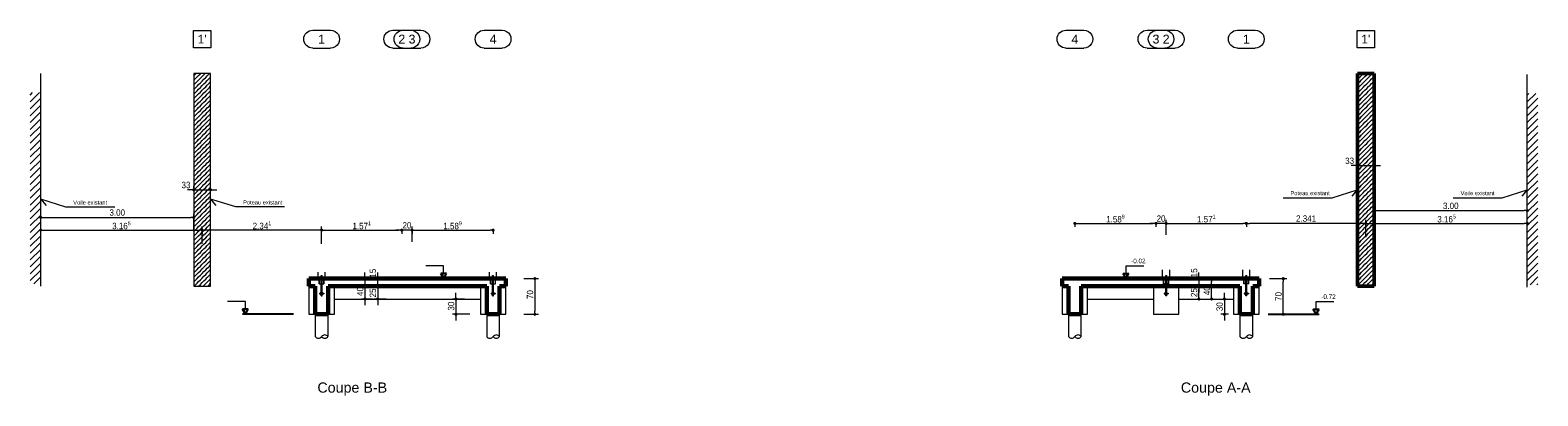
# Model space of a CAD drawing. Header units: metres. Extents: x -72 to 55, y -2 to 35.
# Tile 6 of 8: x -3 to 26, y -2 to 5. Entities that reach past the tile are written whole.
import ezdxf
from ezdxf.enums import TextEntityAlignment as Align

# ---------------------------------------------------------------- set-up
doc = ezdxf.new("R2010")
doc.units = ezdxf.units.M
for name, color, linetype in [('FOND. ESCAL. SECOURS . Coupe A-A', 7, 'Continuous'), ('FOND. ESCAL. SECOURS . Coupe A-A. Habillage', 7, 'Continuous'), ('FOND. ESCAL. SECOURS . Coupe B-B', 7, 'Continuous'), ('FOND. ESCAL. SECOURS . Coupe B-B. Habillage', 7, 'Continuous')]:
    doc.layers.add(name, color=color, linetype=linetype)
doc.styles.add('Arial', font='arial.ttf')
doc.styles.add('GrCotations', font='arial.ttf', dxfattribs={"width": 0.9})
doc.styles.add('GrTitreDessin', font='swissli.ttf', dxfattribs={"height": 0.2})
doc.styles.add('GrTrame', font='arial.ttf', dxfattribs={"height": 0.17})
pattern_1 = [(45, (23.01302, 0), (-0.04490128, 0.04490128), [])]

msp = doc.modelspace()

# ---------------------------------------------------------------- hatches: boundary and pattern name
at = {"layer": 'FOND. ESCAL. SECOURS . Coupe A-A', "linetype": 'Continuous', "lineweight": 5}
h = msp.add_hatch(dxfattribs=at)
h.set_pattern_fill('ANSI31', color=252, scale=0.02, style=0)
h.paths.add_polyline_path([(22.744, -0.17), (22.746, -0.17), (22.746, 4), (22.744, 4)])
h = msp.add_hatch(dxfattribs=at)
h.set_pattern_fill('ANSI31', color=252, scale=0.02, style=0)
h.paths.add_polyline_path([(22.746, -0.17), (22.755, -0.17), (22.755, 4), (22.746, 4)])
h = msp.add_hatch(dxfattribs=at)
h.set_pattern_fill('ANSI31', color=252, scale=0.02, style=0)
h.paths.add_polyline_path([(22.755, -0.17), (22.772, -0.17), (22.772, 4), (22.755, 4)])
h = msp.add_hatch(dxfattribs=at)
h.set_pattern_fill('ANSI31', color=252, scale=0.02, style=0)
h.paths.add_polyline_path([(22.772, -0.17), (22.795, -0.17), (22.795, 4), (22.772, 4)])
h = msp.add_hatch(dxfattribs=at)
h.set_pattern_fill('ANSI31', color=252, scale=0.02, style=0)
h.paths.add_polyline_path([(22.795, -0.17), (22.823, -0.17), (22.823, 4), (22.795, 4)])
h = msp.add_hatch(dxfattribs=at)
h.set_pattern_fill('ANSI31', color=252, scale=0.02, style=0)
h.paths.add_polyline_path([(22.823, -0.17), (22.856, -0.17), (22.856, 4), (22.823, 4)])
h = msp.add_hatch(dxfattribs=at)
h.set_pattern_fill('ANSI31', color=252, scale=0.02, style=0)
h.paths.add_polyline_path([(22.856, -0.17), (22.891, -0.17), (22.891, 4), (22.856, 4)])
h = msp.add_hatch(dxfattribs=at)
h.set_pattern_fill('ANSI31', color=252, scale=0.02, style=0)
h.paths.add_polyline_path([(22.891, -0.17), (22.926, -0.17), (22.926, 4), (22.891, 4)])
h = msp.add_hatch(dxfattribs=at)
h.set_pattern_fill('ANSI31', color=252, scale=0.02, style=0)
h.paths.add_polyline_path([(22.926, -0.17), (22.961, -0.17), (22.961, 4), (22.926, 4)])
h = msp.add_hatch(dxfattribs=at)
h.set_pattern_fill('ANSI31', color=252, scale=0.02, style=0)
h.paths.add_polyline_path([(22.961, -0.17), (22.993, -0.17), (22.993, 4), (22.961, 4)])
h = msp.add_hatch(dxfattribs=at)
h.set_pattern_fill('ANSI31', color=252, scale=0.02, style=0)
h.paths.add_polyline_path([(22.993, -0.17), (23.022, -0.17), (23.022, 4), (22.993, 4)])
h = msp.add_hatch(dxfattribs=at)
h.set_pattern_fill('ANSI31', color=252, scale=0.02, style=0)
h.paths.add_polyline_path([(23.022, -0.17), (23.045, -0.17), (23.045, 4), (23.022, 4)])
h = msp.add_hatch(dxfattribs=at)
h.set_pattern_fill('ANSI31', color=252, scale=0.02, style=0)
h.paths.add_polyline_path([(23.045, -0.17), (23.062, -0.17), (23.062, 4), (23.045, 4)])
h = msp.add_hatch(dxfattribs=at)
h.set_pattern_fill('ANSI31', color=252, scale=0.02, style=0)
h.paths.add_polyline_path([(23.062, -0.17), (23.071, -0.17), (23.071, 4), (23.062, 4)])
h = msp.add_hatch(dxfattribs=at)
h.set_pattern_fill('ANSI31', color=252, scale=0.02, style=0)
h.paths.add_polyline_path([(23.071, -0.17), (23.073, -0.17), (23.073, 4), (23.071, 4)])
h = msp.add_hatch(dxfattribs=at)
h.set_pattern_fill('ANSI31', color=252, scale=0.03)
h.paths.add_polyline_path([(26.28, 3.608), (26.073, 3.608), (26.073, -0.14), (26.28, -0.14)])
at = {"layer": 'FOND. ESCAL. SECOURS . Coupe B-B', "linetype": 'Continuous', "lineweight": 5}
h = msp.add_hatch(dxfattribs=at)
h.set_pattern_fill('ANSI31', color=252, scale=0.02, style=0)
h.set_pattern_definition(pattern_1)
h.paths.add_polyline_path([(-0.06, -0.17), (-0.054, -0.17), (-0.054, 4), (-0.06, 4)])
h = msp.add_hatch(dxfattribs=at)
h.set_pattern_fill('ANSI31', color=252, scale=0.02, style=0)
h.set_pattern_definition(pattern_1)
h.paths.add_polyline_path([(-0.054, -0.17), (-0.041, -0.17), (-0.041, 4), (-0.054, 4)])
h = msp.add_hatch(dxfattribs=at)
h.set_pattern_fill('ANSI31', color=252, scale=0.02, style=0)
h.set_pattern_definition(pattern_1)
h.paths.add_polyline_path([(-0.041, -0.17), (-0.021, -0.17), (-0.021, 4), (-0.041, 4)])
h = msp.add_hatch(dxfattribs=at)
h.set_pattern_fill('ANSI31', color=252, scale=0.02, style=0)
h.set_pattern_definition(pattern_1)
h.paths.add_polyline_path([(-0.021, -0.17), (0.005, -0.17), (0.005, 4), (-0.021, 4)])
h = msp.add_hatch(dxfattribs=at)
h.set_pattern_fill('ANSI31', color=252, scale=0.02, style=0)
h.set_pattern_definition(pattern_1)
h.paths.add_polyline_path([(0.005, -0.17), (0.035, -0.17), (0.035, 4), (0.005, 4)])
h = msp.add_hatch(dxfattribs=at)
h.set_pattern_fill('ANSI31', color=252, scale=0.02, style=0)
h.set_pattern_definition(pattern_1)
h.paths.add_polyline_path([(0.035, -0.17), (0.069, -0.17), (0.069, 4), (0.035, 4)])
h = msp.add_hatch(dxfattribs=at)
h.set_pattern_fill('ANSI31', color=252, scale=0.02, style=0)
h.set_pattern_definition(pattern_1)
h.paths.add_polyline_path([(0.069, -0.17), (0.105, -0.17), (0.105, 4), (0.069, 4)])
h = msp.add_hatch(dxfattribs=at)
h.set_pattern_fill('ANSI31', color=252, scale=0.02, style=0)
h.set_pattern_definition(pattern_1)
h.paths.add_polyline_path([(0.105, -0.17), (0.14, -0.17), (0.14, 4), (0.105, 4)])
h = msp.add_hatch(dxfattribs=at)
h.set_pattern_fill('ANSI31', color=252, scale=0.02, style=0)
h.set_pattern_definition(pattern_1)
h.paths.add_polyline_path([(0.14, -0.17), (0.174, -0.17), (0.174, 4), (0.14, 4)])
h = msp.add_hatch(dxfattribs=at)
h.set_pattern_fill('ANSI31', color=252, scale=0.02, style=0)
h.set_pattern_definition(pattern_1)
h.paths.add_polyline_path([(0.174, -0.17), (0.205, -0.17), (0.205, 4), (0.174, 4)])
h = msp.add_hatch(dxfattribs=at)
h.set_pattern_fill('ANSI31', color=252, scale=0.02, style=0)
h.set_pattern_definition(pattern_1)
h.paths.add_polyline_path([(0.205, -0.17), (0.23, -0.17), (0.23, 4), (0.205, 4)])
h = msp.add_hatch(dxfattribs=at)
h.set_pattern_fill('ANSI31', color=252, scale=0.02, style=0)
h.set_pattern_definition(pattern_1)
h.paths.add_polyline_path([(0.23, -0.17), (0.25, -0.17), (0.25, 4), (0.23, 4)])
h = msp.add_hatch(dxfattribs=at)
h.set_pattern_fill('ANSI31', color=252, scale=0.02, style=0)
h.set_pattern_definition(pattern_1)
h.paths.add_polyline_path([(0.25, -0.17), (0.264, -0.17), (0.264, 4), (0.25, 4)])
h = msp.add_hatch(dxfattribs=at)
h.set_pattern_fill('ANSI31', color=252, scale=0.02, style=0)
h.set_pattern_definition(pattern_1)
h.paths.add_polyline_path([(0.264, -0.17), (0.269, -0.17), (0.269, 4), (0.264, 4)])
h = msp.add_hatch(dxfattribs=at)
h.set_pattern_fill('ANSI31', color=252, scale=0.03)
h.set_pattern_definition([(45, (-26.89704, 0.01872), (-0.06735192, 0.06735192), [])])
h.paths.add_polyline_path([(-3.267, 3.626), (-3.06, 3.626), (-3.06, -0.122), (-3.267, -0.122)])

# ---------------------------------------------------------------- linework, layer by layer
at = {"layer": 'FOND. ESCAL. SECOURS . Coupe A-A', "color": 6, "linetype": 'Continuous', "lineweight": 18}
for p, q in [((17.032, 4.851), (17.383, 4.851)), ((18.621, 4.851), (18.972, 4.851)), ((18.821, 4.851), (19.172, 4.851)), ((20.392, 4.851), (20.743, 4.851)), ((22.738, 4.504), (22.738, 4.846)), ((22.738, 4.846), (23.079, 4.846)), ((23.079, 4.846), (23.079, 4.504)), ((17.032, 4.499), (17.383, 4.499)), ((18.621, 4.499), (18.972, 4.499)), ((18.821, 4.499), (19.172, 4.499)), ((20.392, 4.499), (20.743, 4.499)), ((23.079, 4.504), (22.738, 4.504))]:
    msp.add_line(p, q, dxfattribs=at)
at = {"layer": 'FOND. ESCAL. SECOURS . Coupe A-A', "color": 252, "linetype": 'Continuous', "lineweight": 50}
for p, q in [((23.073, 4), (22.744, 4)), ((22.744, 4), (22.744, -0.17)), ((23.073, -0.17), (23.073, 4)), ((22.744, -0.17), (23.073, -0.17))]:
    msp.add_line(p, q, dxfattribs=at)
at = {"layer": 'FOND. ESCAL. SECOURS . Coupe A-A', "color": 252, "linetype": 'Continuous', "lineweight": 5}
msp.add_line((26.073, -0.189), (26.073, 3.983), dxfattribs=at)
at = {"layer": 'FOND. ESCAL. SECOURS . Coupe A-A', "color": 40, "linetype": 'Continuous', "lineweight": 18}
for p, q in [((22.684, 2.195), (22.624, 2.195)), ((22.714, 2.195), (22.684, 2.195)), ((22.744, 2.195), (23.073, 2.195)), ((23.103, 2.195), (23.133, 2.195)), ((23.133, 2.195), (23.193, 2.195)), ((23.103, 1.312), (23.133, 1.312)), ((23.133, 1.312), (26.013, 1.312)), ((26.043, 1.312), (26.013, 1.312)), ((17.237, 1.062), (17.267, 1.062)), ((17.267, 1.062), (18.736, 1.062)), ((18.736, 1.062), (18.676, 1.062)), ((18.766, 1.062), (18.736, 1.062)), ((18.766, 1.062), (18.736, 1.062)), ((18.996, 1.062), (18.796, 1.062)), ((19.026, 1.062), (19.056, 1.062)), ((19.026, 1.062), (19.056, 1.062)), ((19.056, 1.062), (19.116, 1.062)), ((19.056, 1.062), (20.507, 1.062)), ((20.537, 1.062), (20.507, 1.062)), ((20.597, 1.062), (20.627, 1.062)), ((22.848, 1.062), (20.627, 1.062)), ((22.878, 1.062), (22.848, 1.062)), ((22.938, 1.062), (22.968, 1.062)), ((22.968, 1.062), (26.013, 1.062)), ((26.043, 1.062), (26.013, 1.062)), ((19.637, 0.04), (19.637, 0.1)), ((19.637, 0.01), (19.637, 0.04)), ((19.637, -0.02), (19.637, -0.17)), ((19.637, -0.2), (19.637, -0.23)), ((19.637, -0.2), (19.637, -0.23)), ((19.637, -0.36), (19.637, -0.23)), ((19.637, -0.23), (19.637, -0.29)), ((19.887, -0.05), (19.887, -0.08)), ((19.887, -0.36), (19.887, -0.08)), ((21.291, -0.05), (21.291, -0.08)), ((21.291, -0.66), (21.291, -0.08)), ((19.637, -0.39), (19.637, -0.36)), ((19.887, -0.39), (19.887, -0.36)), ((20.137, -0.36), (20.137, -0.3)), ((20.137, -0.39), (20.137, -0.36)), ((20.137, -0.42), (20.137, -0.72)), ((20.137, -0.75), (20.137, -0.78)), ((20.137, -0.78), (20.137, -0.84)), ((21.291, -0.69), (21.291, -0.66))]:
    msp.add_line(p, q, dxfattribs=at)
at = {"layer": 'FOND. ESCAL. SECOURS . Coupe A-A', "color": 42, "linetype": 'Continuous', "lineweight": 18}
for p, q in [((22.744, 2.195), (22.744, 2.265)), ((23.073, 2.195), (23.073, 2.265)), ((23.073, 1.042), (23.073, 1.382)), ((26.073, 1.042), (26.073, 1.382)), ((17.207, 1.062), (17.207, 0.992)), ((18.796, 1.062), (18.796, 0.992)), ((18.796, 1.062), (18.796, 0.992)), ((18.996, 0.835), (18.996, 1.132)), ((18.996, 0.835), (18.996, 1.132)), ((20.567, 1.062), (20.567, 0.992)), ((20.567, 1.062), (20.567, 0.992)), ((22.908, 0.792), (22.908, 1.132)), ((22.908, 0.792), (22.908, 1.132)), ((26.073, 0.792), (26.073, 1.132)), ((19.637, -0.02), (19.567, -0.02)), ((19.637, -0.17), (19.707, -0.17)), ((19.637, -0.17), (19.707, -0.17)), ((19.887, -0.02), (19.957, -0.02)), ((21.021, -0.02), (21.361, -0.02)), ((19.637, -0.42), (19.707, -0.42)), ((19.887, -0.42), (19.957, -0.42)), ((20.137, -0.42), (20.207, -0.42)), ((20.217, -0.72), (20.067, -0.72)), ((21.021, -0.72), (21.361, -0.72))]:
    msp.add_line(p, q, dxfattribs=at)
at = {"layer": 'FOND. ESCAL. SECOURS . Coupe A-A', "color": 7, "linetype": 'Continuous', "lineweight": -3}
for p, q in [((18.153, 0.08), (18.267, 0.08)), ((18.21, -0.02), (18.153, 0.08)), ((18.21, -0.02), (18.267, 0.08)), ((17.267, -0.02), (18.267, -0.02)), ((20.992, -0.72), (21.992, -0.72)), ((21.879, -0.62), (21.992, -0.62)), ((21.936, -0.72), (21.879, -0.62)), ((21.936, -0.72), (21.992, -0.62))]:
    msp.add_line(p, q, dxfattribs=at)
at = {"layer": 'FOND. ESCAL. SECOURS . Coupe A-A', "color": 136, "linetype": 'Continuous', "lineweight": 0}
for p, q in [((18.927, -0.008), (18.927, 0.153)), ((18.981, -0.008), (18.981, 0.012)), ((18.981, 0.012), (19.011, 0.012)), ((18.986, 0.042), (19.006, 0.042)), ((18.986, 0.012), (18.986, 0.042)), ((18.996, -0.008), (18.996, 0.012)), ((19.006, 0.012), (19.006, 0.042)), ((19.011, -0.008), (19.011, 0.012)), ((19.066, -0.008), (19.066, 0.149)), ((20.498, -0.008), (20.498, 0.153)), ((20.552, -0.008), (20.552, 0.012)), ((20.552, 0.012), (20.582, 0.012)), ((20.557, 0.042), (20.577, 0.042)), ((20.557, 0.012), (20.557, 0.042)), ((20.567, -0.008), (20.567, 0.012)), ((20.577, 0.012), (20.577, 0.042)), ((20.582, -0.008), (20.582, 0.012)), ((20.637, -0.008), (20.637, 0.149)), ((18.907, -0.008), (18.907, -0.02)), ((18.907, -0.008), (19.086, -0.008)), ((18.907, -0.02), (19.086, -0.02)), ((18.946, -0.12), (18.946, -0.02)), ((18.952, -0.12), (18.946, -0.12)), ((18.952, -0.12), (18.952, -0.02)), ((18.986, -0.12), (18.952, -0.12)), ((18.981, -0.308), (18.981, -0.288)), ((18.981, -0.288), (19.011, -0.288)), ((18.986, -0.268), (18.986, -0.02)), ((18.989, -0.268), (18.986, -0.268)), ((18.987, -0.288), (18.987, -0.268)), ((19.006, -0.268), (18.989, -0.268)), ((18.996, -0.308), (18.996, -0.288)), ((19.006, -0.268), (19.006, -0.02)), ((19.046, -0.12), (19.006, -0.12)), ((19.006, -0.288), (19.006, -0.268)), ((19.011, -0.308), (19.011, -0.288)), ((19.041, -0.12), (19.041, -0.02)), ((19.046, -0.12), (19.046, -0.02)), ((19.086, -0.008), (19.086, -0.02)), ((20.478, -0.008), (20.478, -0.02)), ((20.478, -0.008), (20.657, -0.008)), ((20.478, -0.02), (20.657, -0.02)), ((20.517, -0.12), (20.517, -0.02)), ((20.523, -0.12), (20.517, -0.12)), ((20.523, -0.12), (20.523, -0.02)), ((20.557, -0.12), (20.523, -0.12)), ((20.552, -0.308), (20.552, -0.288)), ((20.552, -0.288), (20.582, -0.288)), ((20.557, -0.268), (20.557, -0.02)), ((20.56, -0.268), (20.557, -0.268)), ((20.558, -0.288), (20.558, -0.268)), ((20.577, -0.268), (20.56, -0.268)), ((20.567, -0.308), (20.567, -0.288)), ((20.577, -0.268), (20.577, -0.02)), ((20.617, -0.12), (20.577, -0.12)), ((20.577, -0.288), (20.577, -0.268)), ((20.582, -0.308), (20.582, -0.288)), ((20.612, -0.12), (20.612, -0.02)), ((20.617, -0.12), (20.617, -0.02)), ((20.657, -0.008), (20.657, -0.02)), ((18.956, -0.308), (18.956, -0.318)), ((18.956, -0.308), (19.036, -0.308)), ((18.956, -0.318), (19.036, -0.318)), ((18.981, -0.338), (18.981, -0.318)), ((18.981, -0.338), (19.011, -0.338)), ((18.987, -0.358), (18.987, -0.338)), ((18.99, -0.358), (18.987, -0.358)), ((19.006, -0.358), (18.99, -0.358)), ((18.996, -0.338), (18.996, -0.318)), ((19.006, -0.358), (19.006, -0.338)), ((19.011, -0.338), (19.011, -0.318)), ((19.036, -0.308), (19.036, -0.318)), ((20.527, -0.308), (20.527, -0.318)), ((20.527, -0.308), (20.607, -0.308)), ((20.527, -0.318), (20.607, -0.318)), ((20.552, -0.338), (20.552, -0.318)), ((20.552, -0.338), (20.582, -0.338)), ((20.558, -0.358), (20.558, -0.338)), ((20.561, -0.358), (20.558, -0.358)), ((20.577, -0.358), (20.561, -0.358)), ((20.567, -0.338), (20.567, -0.318)), ((20.577, -0.358), (20.577, -0.338)), ((20.582, -0.338), (20.582, -0.318)), ((20.607, -0.308), (20.607, -0.318))]:
    msp.add_line(p, q, dxfattribs=at)
at = {"layer": 'FOND. ESCAL. SECOURS . Coupe A-A', "color": 30, "linetype": 'Continuous', "lineweight": 60}
for p, q in [((16.957, -0.02), (16.957, -0.17)), ((17.082, -0.02), (16.957, -0.02)), ((16.957, -0.17), (17.082, -0.17)), ((20.442, -0.02), (17.332, -0.02)), ((17.332, -0.17), (20.442, -0.17)), ((20.817, -0.02), (20.692, -0.02)), ((20.692, -0.17), (20.817, -0.17)), ((20.817, -0.17), (20.817, -0.02))]:
    msp.add_line(p, q, dxfattribs=at)
at = {"layer": 'FOND. ESCAL. SECOURS . Coupe A-A', "color": 6, "linetype": 'Continuous', "lineweight": 20}
for p, q in [((16.957, -0.17), (16.957, -0.72)), ((17.457, -0.72), (17.457, -0.17)), ((18.746, -0.17), (18.746, -0.72)), ((19.246, -0.72), (19.246, -0.17)), ((20.317, -0.17), (20.317, -0.72)), ((20.817, -0.72), (20.817, -0.17)), ((16.957, -0.72), (17.082, -0.72)), ((17.332, -0.72), (17.457, -0.72)), ((18.746, -0.72), (19.246, -0.72)), ((20.317, -0.72), (20.442, -0.72)), ((20.692, -0.72), (20.817, -0.72))]:
    msp.add_line(p, q, dxfattribs=at)
at = {"layer": 'FOND. ESCAL. SECOURS . Coupe A-A', "color": 2, "linetype": 'Continuous', "lineweight": 60}
for p, q in [((17.332, -0.02), (17.082, -0.02)), ((17.082, -0.17), (17.082, -0.72)), ((17.332, -0.72), (17.332, -0.17)), ((20.692, -0.02), (20.442, -0.02)), ((20.442, -0.17), (20.442, -0.72)), ((20.692, -0.72), (20.692, -0.17)), ((17.082, -0.72), (17.332, -0.72)), ((20.442, -0.72), (20.692, -0.72))]:
    msp.add_line(p, q, dxfattribs=at)
at = {"layer": 'FOND. ESCAL. SECOURS . Coupe A-A', "color": 2, "linetype": 'Continuous', "lineweight": 20}
for p, q in [((17.457, -0.42), (18.746, -0.42)), ((19.246, -0.42), (20.317, -0.42))]:
    msp.add_line(p, q, dxfattribs=at)
at = {"layer": 'FOND. ESCAL. SECOURS . Coupe A-A', "color": 140, "linetype": 'Continuous', "lineweight": 20}
for p, q in [((17.082, -0.72), (17.082, -1.1)), ((17.332, -1.1), (17.332, -0.72)), ((20.442, -0.72), (20.442, -1.1)), ((20.692, -1.1), (20.692, -0.72)), ((17.082, -1.1), (17.082, -1.156)), ((17.332, -1.156), (17.332, -1.1)), ((20.442, -1.1), (20.442, -1.156)), ((20.692, -1.156), (20.692, -1.1))]:
    msp.add_line(p, q, dxfattribs=at)
at = {"layer": 'FOND. ESCAL. SECOURS . Coupe A-A', "color": 40, "linetype": 'Continuous', "lineweight": -3, "const_width": 0.03}
for points in [[(22.729, 2.195, 1), (22.759, 2.195, 1)], [(23.088, 2.195, 1), (23.058, 2.195, 1)], [(23.088, 1.312, 1), (23.058, 1.312, 1)], [(26.058, 1.312, 1), (26.088, 1.312, 1)], [(17.222, 1.062, 1), (17.192, 1.062, 1)], [(18.781, 1.062, 1), (18.811, 1.062, 1)], [(18.781, 1.062, 1), (18.811, 1.062, 1)], [(19.011, 1.062, 1), (18.981, 1.062, 1)], [(19.011, 1.062, 1), (18.981, 1.062, 1)], [(20.552, 1.062, 1), (20.582, 1.062, 1)], [(20.582, 1.062, 1), (20.552, 1.062, 1)], [(22.893, 1.062, 1), (22.923, 1.062, 1)], [(22.923, 1.062, 1), (22.893, 1.062, 1)], [(26.058, 1.062, 1), (26.088, 1.062, 1)], [(19.637, -0.005, 1), (19.637, -0.035, 1)], [(19.887, -0.035, 1), (19.887, -0.005, 1)], [(21.291, -0.035, 1), (21.291, -0.005, 1)], [(19.637, -0.185, 1), (19.637, -0.155, 1)], [(19.637, -0.185, 1), (19.637, -0.155, 1)], [(19.637, -0.405, 1), (19.637, -0.435, 1)], [(19.887, -0.405, 1), (19.887, -0.435, 1)], [(20.137, -0.405, 1), (20.137, -0.435, 1)], [(20.137, -0.735, 1), (20.137, -0.705, 1)], [(21.291, -0.705, 1), (21.291, -0.735, 1)]]:
    msp.add_lwpolyline(points, format="xyb", close=True, dxfattribs=at)
at = {"layer": 'FOND. ESCAL. SECOURS . Coupe A-A', "color": 252, "linetype": 'Continuous', "lineweight": 5}
for points in [[(21.286, 1.566), (22.246, 1.566), (22.737, 1.72), (22.632, 1.597)], [(24.621, 1.566), (25.581, 1.566), (26.072, 1.72), (25.966, 1.597)]]:
    msp.add_lwpolyline(points, dxfattribs=at)
at = {"layer": 'FOND. ESCAL. SECOURS . Coupe A-A', "color": 7, "linetype": 'Continuous', "lineweight": 5}
for points in [[(18.21, 0.08), (18.21, 0.23), (18.26, 0.23), (18.559, 0.23)], [(21.936, -0.62), (21.936, -0.47), (21.986, -0.47), (22.284, -0.47)]]:
    msp.add_lwpolyline(points, dxfattribs=at)
at = {"layer": 'FOND. ESCAL. SECOURS . Coupe A-A', "color": 6, "linetype": 'Continuous', "lineweight": 18, "extrusion": (0, 0, -1)}
for centre, start_param, end_param in [((17.032, 4.675), 3.926991, 7.068583), ((17.383, 4.675), 0.785398, 3.926991), ((18.621, 4.675), 3.926991, 7.068583), ((18.821, 4.675), 3.926991, 7.068583), ((18.972, 4.675), 0.785398, 3.926991), ((19.172, 4.675), 0.785398, 3.926991), ((20.392, 4.675), 3.926991, 7.068583), ((20.743, 4.675), 0.785398, 3.926991)]:
    msp.add_ellipse(centre, major_axis=(-0.124, 0.124), ratio=1, start_param=start_param, end_param=end_param, dxfattribs=at)
at = {"layer": 'FOND. ESCAL. SECOURS . Coupe A-A', "color": 140, "linetype": 'Continuous', "lineweight": 20}
for centre, major_axis, start_param, end_param in [((17.145, -1.109), (0.0556, 0.0556), 2.999696, 4.854286), ((17.27, -1.203), (0.0549, 0.0549), 6.141288, 7.995879), ((17.27, -1.11), (0.0549, 0.0549), 2.999696, 4.854286), ((20.505, -1.109), (0.0556, 0.0556), 2.999696, 4.854286), ((20.63, -1.203), (0.0549, 0.0549), 6.141288, 7.995879), ((20.63, -1.11), (0.0549, 0.0549), 2.999696, 4.854286)]:
    msp.add_ellipse(centre, major_axis=major_axis, ratio=1, start_param=start_param, end_param=end_param, dxfattribs=at)
at = {"layer": 'FOND. ESCAL. SECOURS . Coupe A-A', "color": 7, "linetype": 'Continuous', "lineweight": -3}
for points in [[(18.267, 0.08), (18.21, -0.02), (18.21, 0.08)], [(21.992, -0.62), (21.936, -0.72), (21.936, -0.62)]]:
    msp.add_solid(points, dxfattribs=at)
at = {"layer": 'FOND. ESCAL. SECOURS . Coupe B-B', "color": 6, "linetype": 'Continuous', "lineweight": 18}
for p, q in [((-0.066, 4.504), (-0.066, 4.846)), ((-0.066, 4.846), (0.275, 4.846)), ((0.275, 4.846), (0.275, 4.504)), ((2.27, 4.851), (2.621, 4.851)), ((3.841, 4.851), (4.192, 4.851)), ((4.041, 4.851), (4.392, 4.851)), ((5.63, 4.851), (5.981, 4.851)), ((0.275, 4.504), (-0.066, 4.504)), ((2.27, 4.499), (2.621, 4.499)), ((3.841, 4.499), (4.192, 4.499)), ((4.041, 4.499), (4.392, 4.499)), ((5.63, 4.499), (5.981, 4.499))]:
    msp.add_line(p, q, dxfattribs=at)
at = {"layer": 'FOND. ESCAL. SECOURS . Coupe B-B', "color": 252, "linetype": 'Continuous', "lineweight": 5}
msp.add_line((-3.06, -0.17), (-3.06, 4.001), dxfattribs=at)
at = {"layer": 'FOND. ESCAL. SECOURS . Coupe B-B', "color": 2, "linetype": 'Continuous', "lineweight": 20}
for p, q in [((0.269, 4), (-0.06, 4)), ((-0.06, 4), (-0.06, -0.17)), ((0.269, -0.17), (0.269, 4)), ((-0.06, -0.17), (0.269, -0.17)), ((2.196, -0.17), (2.196, -0.72)), ((2.696, -0.72), (2.696, -0.17)), ((5.556, -0.17), (5.556, -0.72)), ((6.056, -0.72), (6.056, -0.17)), ((2.696, -0.42), (5.556, -0.42)), ((2.196, -0.72), (2.321, -0.72)), ((2.321, -0.72), (2.321, -1.1)), ((2.571, -1.1), (2.571, -0.72)), ((2.571, -0.72), (2.696, -0.72)), ((5.556, -0.72), (5.681, -0.72)), ((5.681, -0.72), (5.681, -1.1)), ((5.931, -1.1), (5.931, -0.72)), ((5.931, -0.72), (6.056, -0.72)), ((2.321, -1.1), (2.321, -1.156)), ((2.571, -1.156), (2.571, -1.1)), ((5.681, -1.1), (5.681, -1.156)), ((5.931, -1.156), (5.931, -1.1))]:
    msp.add_line(p, q, dxfattribs=at)
at = {"layer": 'FOND. ESCAL. SECOURS . Coupe B-B', "color": 42, "linetype": 'Continuous', "lineweight": 18}
for p, q in [((-0.06, 1.72), (-0.06, 1.79)), ((0.269, 1.72), (0.269, 1.79)), ((-3.06, 0.91), (-3.06, 1.25)), ((-0.06, 0.91), (-0.06, 1.25)), ((-3.06, 0.66), (-3.06, 1)), ((0.105, 0.66), (0.105, 1)), ((0.105, 0.93), (0.105, 0.86)), ((2.446, 0.703), (2.446, 1)), ((2.446, 0.66), (2.446, 1)), ((4.017, 0.93), (4.017, 0.86)), ((4.017, 0.93), (4.017, 0.86)), ((4.217, 0.703), (4.217, 1)), ((4.217, 0.93), (4.217, 0.86)), ((5.806, 0.93), (5.806, 0.86)), ((3.462, -0.02), (3.224, -0.02)), ((3.683, -0.02), (3.474, -0.02)), ((3.633, -0.17), (3.474, -0.17)), ((3.712, -0.17), (3.474, -0.17)), ((6.406, -0.02), (6.694, -0.02)), ((3.458, -0.42), (3.224, -0.42)), ((3.708, -0.42), (3.474, -0.42)), ((5.245, -0.42), (5.007, -0.42)), ((5.347, -0.72), (5.007, -0.72)), ((6.406, -0.72), (6.694, -0.72))]:
    msp.add_line(p, q, dxfattribs=at)
at = {"layer": 'FOND. ESCAL. SECOURS . Coupe B-B', "color": 40, "linetype": 'Continuous', "lineweight": 18}
for p, q in [((-0.12, 1.72), (-0.18, 1.72)), ((-0.09, 1.72), (-0.12, 1.72)), ((-0.06, 1.72), (0.269, 1.72)), ((0.299, 1.72), (0.329, 1.72)), ((0.329, 1.72), (0.389, 1.72)), ((-3.03, 1.18), (-3, 1.18)), ((-3.03, 0.93), (-3, 0.93)), ((-3, 1.18), (-0.12, 1.18)), ((-3, 0.93), (0.045, 0.93)), ((-0.09, 1.18), (-0.12, 1.18)), ((0.075, 0.93), (0.045, 0.93)), ((0.135, 0.93), (0.165, 0.93)), ((2.386, 0.93), (0.165, 0.93)), ((2.416, 0.93), (2.386, 0.93)), ((2.476, 0.93), (2.506, 0.93)), ((2.506, 0.93), (3.957, 0.93)), ((3.957, 0.93), (3.897, 0.93)), ((3.987, 0.93), (3.957, 0.93)), ((3.987, 0.93), (3.957, 0.93)), ((4.217, 0.93), (4.017, 0.93)), ((4.247, 0.93), (4.277, 0.93)), ((4.247, 0.93), (4.277, 0.93)), ((4.277, 0.93), (5.746, 0.93)), ((4.277, 0.93), (4.337, 0.93)), ((5.776, 0.93), (5.746, 0.93)), ((3.294, 0.04), (3.294, 0.1)), ((3.294, 0.01), (3.294, 0.04)), ((3.544, 0.04), (3.544, 0.1)), ((3.544, 0.01), (3.544, 0.04)), ((3.294, -0.02), (3.294, -0.42)), ((3.544, -0.17), (3.544, -0.02)), ((3.544, -0.11), (3.544, -0.05)), ((3.544, -0.14), (3.544, -0.11)), ((3.544, -0.17), (3.544, -0.42)), ((3.544, -0.2), (3.544, -0.23)), ((3.544, -0.23), (3.544, -0.29)), ((6.624, -0.05), (6.624, -0.08)), ((6.624, -0.08), (6.624, -0.66)), ((3.294, -0.45), (3.294, -0.48)), ((3.294, -0.48), (3.294, -0.54)), ((3.544, -0.45), (3.544, -0.48)), ((3.544, -0.48), (3.544, -0.54)), ((5.077, -0.36), (5.077, -0.3)), ((5.077, -0.39), (5.077, -0.36)), ((5.077, -0.42), (5.077, -0.72)), ((5.077, -0.75), (5.077, -0.78)), ((5.077, -0.78), (5.077, -0.84)), ((6.624, -0.69), (6.624, -0.66))]:
    msp.add_line(p, q, dxfattribs=at)
at = {"layer": 'FOND. ESCAL. SECOURS . Coupe B-B', "color": 136, "linetype": 'Continuous', "lineweight": 0}
for p, q in [((2.376, -0.008), (2.376, 0.108)), ((2.431, -0.008), (2.431, 0.012)), ((2.431, 0.012), (2.461, 0.012)), ((2.436, 0.042), (2.456, 0.042)), ((2.436, 0.012), (2.436, 0.042)), ((2.446, -0.008), (2.446, 0.012)), ((2.456, 0.012), (2.456, 0.042)), ((2.461, -0.008), (2.461, 0.012)), ((2.515, -0.008), (2.515, 0.106)), ((5.736, -0.008), (5.736, 0.108)), ((5.791, -0.008), (5.791, 0.012)), ((5.791, 0.012), (5.821, 0.012)), ((5.796, 0.042), (5.816, 0.042)), ((5.796, 0.012), (5.796, 0.042)), ((5.806, -0.008), (5.806, 0.012)), ((5.816, 0.012), (5.816, 0.042)), ((5.821, -0.008), (5.821, 0.012)), ((5.875, -0.008), (5.875, 0.106)), ((2.356, -0.008), (2.356, -0.02)), ((2.356, -0.008), (2.535, -0.008)), ((2.356, -0.02), (2.535, -0.02)), ((2.396, -0.12), (2.396, -0.02)), ((2.396, -0.12), (2.401, -0.12)), ((2.401, -0.12), (2.401, -0.02)), ((2.401, -0.12), (2.436, -0.12)), ((2.431, -0.308), (2.431, -0.288)), ((2.431, -0.288), (2.461, -0.288)), ((2.436, -0.268), (2.436, -0.02)), ((2.436, -0.268), (2.456, -0.268)), ((2.436, -0.288), (2.436, -0.268)), ((2.446, -0.308), (2.446, -0.288)), ((2.455, -0.288), (2.455, -0.268)), ((2.456, -0.268), (2.456, -0.02)), ((2.456, -0.12), (2.49, -0.12)), ((2.461, -0.308), (2.461, -0.288)), ((2.49, -0.12), (2.49, -0.02)), ((2.496, -0.12), (2.49, -0.12)), ((2.496, -0.12), (2.496, -0.02)), ((2.535, -0.008), (2.535, -0.02)), ((5.716, -0.008), (5.716, -0.02)), ((5.716, -0.008), (5.895, -0.008)), ((5.716, -0.02), (5.895, -0.02)), ((5.756, -0.12), (5.756, -0.02)), ((5.756, -0.12), (5.761, -0.12)), ((5.761, -0.12), (5.761, -0.02)), ((5.761, -0.12), (5.796, -0.12)), ((5.791, -0.308), (5.791, -0.288)), ((5.791, -0.288), (5.821, -0.288)), ((5.796, -0.268), (5.796, -0.02)), ((5.796, -0.268), (5.816, -0.268)), ((5.796, -0.288), (5.796, -0.268)), ((5.806, -0.308), (5.806, -0.288)), ((5.815, -0.288), (5.815, -0.268)), ((5.816, -0.268), (5.816, -0.02)), ((5.816, -0.12), (5.85, -0.12)), ((5.821, -0.308), (5.821, -0.288)), ((5.85, -0.12), (5.85, -0.02)), ((5.856, -0.12), (5.85, -0.12)), ((5.856, -0.12), (5.856, -0.02)), ((5.895, -0.008), (5.895, -0.02)), ((2.406, -0.308), (2.406, -0.318)), ((2.406, -0.308), (2.486, -0.308)), ((2.406, -0.318), (2.486, -0.318)), ((2.431, -0.338), (2.431, -0.318)), ((2.431, -0.338), (2.461, -0.338)), ((2.436, -0.358), (2.436, -0.338)), ((2.436, -0.358), (2.455, -0.358)), ((2.446, -0.338), (2.446, -0.318)), ((2.455, -0.358), (2.455, -0.338)), ((2.461, -0.338), (2.461, -0.318)), ((2.486, -0.308), (2.486, -0.318)), ((5.766, -0.308), (5.766, -0.318)), ((5.766, -0.308), (5.846, -0.308)), ((5.766, -0.318), (5.846, -0.318)), ((5.791, -0.338), (5.791, -0.318)), ((5.791, -0.338), (5.821, -0.338)), ((5.796, -0.358), (5.796, -0.338)), ((5.796, -0.358), (5.815, -0.358)), ((5.806, -0.338), (5.806, -0.318)), ((5.815, -0.358), (5.815, -0.338)), ((5.821, -0.338), (5.821, -0.318)), ((5.846, -0.308), (5.846, -0.318))]:
    msp.add_line(p, q, dxfattribs=at)
at = {"layer": 'FOND. ESCAL. SECOURS . Coupe B-B', "color": 7, "linetype": 'Continuous', "lineweight": -3, "extrusion": (-1.22465e-16, 2.71926e-32, -1)}
for p, q in [((4.893, 0.078), (4.78, 0.078)), ((4.836, -0.022), (4.78, 0.078)), ((4.836, -0.022), (4.893, 0.078)), ((5.78, -0.022), (4.78, -0.022)), ((1.009, -0.62), (0.896, -0.62)), ((0.952, -0.72), (0.896, -0.62)), ((1.896, -0.72), (0.896, -0.72)), ((0.952, -0.72), (1.009, -0.62))]:
    msp.add_line(p, q, dxfattribs=at)
at = {"layer": 'FOND. ESCAL. SECOURS . Coupe B-B', "color": 1, "linetype": 'Continuous', "lineweight": 60}
for p, q in [((2.196, -0.02), (2.196, -0.17)), ((2.321, -0.02), (2.196, -0.02)), ((2.196, -0.17), (2.321, -0.17)), ((2.571, -0.02), (2.321, -0.02)), ((2.321, -0.17), (2.321, -0.72)), ((5.681, -0.02), (2.571, -0.02)), ((2.571, -0.72), (2.571, -0.17)), ((2.571, -0.17), (5.681, -0.17)), ((5.931, -0.02), (5.681, -0.02)), ((5.681, -0.17), (5.681, -0.72)), ((6.056, -0.02), (5.931, -0.02)), ((5.931, -0.72), (5.931, -0.17)), ((5.931, -0.17), (6.056, -0.17)), ((6.056, -0.17), (6.056, -0.02)), ((2.321, -0.72), (2.571, -0.72)), ((5.681, -0.72), (5.931, -0.72))]:
    msp.add_line(p, q, dxfattribs=at)
at = {"layer": 'FOND. ESCAL. SECOURS . Coupe B-B', "color": 252, "linetype": 'Continuous', "lineweight": 5}
for points in [[(-1.609, 1.382), (-2.569, 1.382), (-3.06, 1.535), (-2.955, 1.413)], [(1.72, 1.384), (0.761, 1.384), (0.269, 1.538), (0.375, 1.415)]]:
    msp.add_lwpolyline(points, dxfattribs=at)
at = {"layer": 'FOND. ESCAL. SECOURS . Coupe B-B', "color": 40, "linetype": 'Continuous', "lineweight": -3, "const_width": 0.03}
for points in [[(-0.075, 1.72, 1), (-0.045, 1.72, 1)], [(0.284, 1.72, 1), (0.254, 1.72, 1)], [(-3.045, 1.18, 1), (-3.075, 1.18, 1)], [(-0.075, 1.18, 1), (-0.045, 1.18, 1)], [(-3.045, 0.93, 1), (-3.075, 0.93, 1)], [(0.12, 0.93, 1), (0.09, 0.93, 1)], [(0.09, 0.93, 1), (0.12, 0.93, 1)], [(2.461, 0.93, 1), (2.431, 0.93, 1)], [(2.431, 0.93, 1), (2.461, 0.93, 1)], [(4.002, 0.93, 1), (4.032, 0.93, 1)], [(4.002, 0.93, 1), (4.032, 0.93, 1)], [(4.232, 0.93, 1), (4.202, 0.93, 1)], [(4.232, 0.93, 1), (4.202, 0.93, 1)], [(5.791, 0.93, 1), (5.821, 0.93, 1)], [(3.294, -0.005, 1), (3.294, -0.035, 1)], [(3.544, -0.005, 1), (3.544, -0.035, 1)], [(6.624, -0.035, 1), (6.624, -0.005, 1)], [(3.544, -0.185, 1), (3.544, -0.155, 1)], [(3.544, -0.155, 1), (3.544, -0.185, 1)], [(3.294, -0.435, 1), (3.294, -0.405, 1)], [(3.544, -0.435, 1), (3.544, -0.405, 1)], [(5.077, -0.405, 1), (5.077, -0.435, 1)], [(5.077, -0.735, 1), (5.077, -0.705, 1)], [(6.624, -0.705, 1), (6.624, -0.735, 1)]]:
    msp.add_lwpolyline(points, format="xyb", close=True, dxfattribs=at)
at = {"layer": 'FOND. ESCAL. SECOURS . Coupe B-B', "color": 7, "linetype": 'Continuous', "lineweight": 5}
for points in [[(4.836, 0.078), (4.836, 0.228), (4.786, 0.228), (4.488, 0.228)], [(0.952, -0.62), (0.952, -0.47), (0.902, -0.47), (0.604, -0.47)]]:
    msp.add_lwpolyline(points, dxfattribs=at)
at = {"layer": 'FOND. ESCAL. SECOURS . Coupe B-B', "color": 6, "linetype": 'Continuous', "lineweight": 18, "extrusion": (0, 0, -1)}
for centre, start_param, end_param in [((2.27, 4.675), 3.926991, 7.068583), ((2.621, 4.675), 0.785398, 3.926991), ((3.841, 4.675), 3.926991, 7.068583), ((4.041, 4.675), 3.926991, 7.068583), ((4.192, 4.675), 0.785398, 3.926991), ((4.392, 4.675), 0.785398, 3.926991), ((5.63, 4.675), 3.926991, 7.068583), ((5.981, 4.675), 0.785398, 3.926991)]:
    msp.add_ellipse(centre, major_axis=(-0.124, 0.124), ratio=1, start_param=start_param, end_param=end_param, dxfattribs=at)
at = {"layer": 'FOND. ESCAL. SECOURS . Coupe B-B', "color": 2, "linetype": 'Continuous', "lineweight": 20}
for centre, major_axis, start_param, end_param in [((2.383, -1.109), (0.0556, 0.0556), 2.999696, 4.854286), ((2.508, -1.203), (0.0549, 0.0549), 6.141288, 7.995879), ((2.508, -1.11), (0.0549, 0.0549), 2.999696, 4.854286), ((5.743, -1.109), (0.0556, 0.0556), 2.999696, 4.854286), ((5.868, -1.203), (0.0549, 0.0549), 6.141288, 7.995879), ((5.868, -1.11), (0.0549, 0.0549), 2.999696, 4.854286)]:
    msp.add_ellipse(centre, major_axis=major_axis, ratio=1, start_param=start_param, end_param=end_param, dxfattribs=at)
at = {"layer": 'FOND. ESCAL. SECOURS . Coupe B-B', "color": 7, "linetype": 'Continuous', "lineweight": -3, "extrusion": (-1.22465e-16, 2.71926e-32, -1)}
for points in [[(-4.78, 0.078), (-4.836, -0.022), (-4.836, 0.078)], [(-0.896, -0.62), (-0.952, -0.72), (-0.952, -0.62)]]:
    msp.add_solid(points, dxfattribs=at)

# ---------------------------------------------------------------- texts
at = {"layer": 'FOND. ESCAL. SECOURS . Coupe A-A', "color": 5, "linetype": 'Continuous', "lineweight": 5, "style": 'GrTrame'}
for s, height, p in [('4', 0.174, (17.207, 4.675)), ('3', 0.174, (18.796, 4.675)), ('2', 0.174, (18.996, 4.675)), ('1', 0.174, (20.567, 4.675)), ("1'", 0.1707, (22.908, 4.675))]:
    msp.add_text(s, height=height, dxfattribs=at).set_placement(p, align=Align.MIDDLE_CENTER)
at = {"layer": 'FOND. ESCAL. SECOURS . Coupe A-A', "color": 7, "linetype": 'Continuous', "lineweight": 5, "char_height": 0.125, "attachment_point": 5, "style": 'GrCotations'}
for s, insert in [('\\A1;33', (22.591, 2.289)), ('\\A1;1.58{\\H0.6x;\\S9^ ;}', (18.002, 1.156)), ('\\A1;20', (18.896, 1.156)), ('\\A1;1.57{\\H0.6x;\\S1^ ;}', (19.782, 1.156)), ('\\A1;2.341', (21.738, 1.156)), ('\\A1;3.16{\\H0.6x;\\S5^ ;}', (24.491, 1.156)), ('\\A1;3.00', (24.573, 1.406))]:
    msp.add_mtext(s, dxfattribs=dict(at, insert=insert))
at = {"layer": 'FOND. ESCAL. SECOURS . Coupe A-A', "color": 0, "linetype": 'Continuous', "lineweight": 5, "char_height": 0.09, "attachment_point": 7, "style": 'GrCotations'}
for s, insert in [('\\A1;-0.02', (18.31, 0.28)), ('\\A1;-0.72', (22.036, -0.42))]:
    msp.add_mtext(s, dxfattribs=dict(at, insert=insert))
at = {"layer": 'FOND. ESCAL. SECOURS . Coupe A-A', "color": 7, "linetype": 'Continuous', "lineweight": 5, "char_height": 0.125, "attachment_point": 5, "rotation": 90, "style": 'GrCotations'}
for s, insert in [('\\A1;15', (19.544, 0.094)), ('\\A1;25', (19.544, -0.295)), ('\\A1;40', (19.794, -0.257)), ('\\A1;70', (21.197, -0.37)), ('\\A1;30', (20.044, -0.57))]:
    msp.add_mtext(s, dxfattribs=dict(at, insert=insert))
at = {"layer": 'FOND. ESCAL. SECOURS . Coupe A-A', "color": 252, "linetype": 'Continuous', "lineweight": 5, "insert": (19.967, -2.056), "char_height": 0.2, "attachment_point": 2, "style": 'GrTitreDessin'}
msp.add_mtext('Coupe A-A', dxfattribs=at)
at = {"layer": 'FOND. ESCAL. SECOURS . Coupe A-A. Habillage', "color": 252, "linetype": 'Continuous', "lineweight": 5, "style": 'Arial'}
for s, p in [('Poteau existant', (21.432, 1.615)), ('Voile existant', (24.766, 1.615))]:
    msp.add_text(s, height=0.08, dxfattribs=at).set_placement(p)
at = {"layer": 'FOND. ESCAL. SECOURS . Coupe B-B', "color": 5, "linetype": 'Continuous', "lineweight": 5, "style": 'GrTrame'}
for s, height, p in [("1'", 0.1707, (0.105, 4.675)), ('1', 0.174, (2.446, 4.675)), ('2', 0.174, (4.017, 4.675)), ('3', 0.174, (4.217, 4.675)), ('4', 0.174, (5.806, 4.675))]:
    msp.add_text(s, height=height, dxfattribs=at).set_placement(p, align=Align.MIDDLE_CENTER)
at = {"layer": 'FOND. ESCAL. SECOURS . Coupe B-B', "color": 7, "linetype": 'Continuous', "lineweight": 5, "char_height": 0.125, "attachment_point": 5, "style": 'GrCotations'}
for s, insert in [('\\A1;33', (-0.213, 1.814)), ('\\A1;3.00', (-1.56, 1.274)), ('\\A1;3.16{\\H0.6x;\\S5^ ;}', (-1.478, 1.024)), ('\\A1;2.34{\\H0.6x;\\S1^ ;}', (1.275, 1.024)), ('\\A1;1.57{\\H0.6x;\\S1^ ;}', (3.231, 1.024)), ('\\A1;20', (4.117, 1.024)), ('\\A1;1.58{\\H0.6x;\\S9^ ;}', (5.011, 1.024))]:
    msp.add_mtext(s, dxfattribs=dict(at, insert=insert))
at = {"layer": 'FOND. ESCAL. SECOURS . Coupe B-B', "color": 7, "linetype": 'Continuous', "lineweight": 5, "char_height": 0.125, "attachment_point": 5, "rotation": 90, "style": 'GrCotations'}
for s, insert in [('\\A1;15', (3.45, 0.087)), ('\\A1;40', (3.2, -0.273)), ('\\A1;25', (3.45, -0.301)), ('\\A1;70', (6.53, -0.333)), ('\\A1;30', (4.983, -0.56))]:
    msp.add_mtext(s, dxfattribs=dict(at, insert=insert))
at = {"layer": 'FOND. ESCAL. SECOURS . Coupe B-B', "color": 252, "linetype": 'Continuous', "lineweight": 5, "insert": (3.046, -2.056), "char_height": 0.2, "attachment_point": 2, "style": 'GrTitreDessin'}
msp.add_mtext('Coupe B-B', dxfattribs=at)
at = {"layer": 'FOND. ESCAL. SECOURS . Coupe B-B. Habillage', "color": 252, "linetype": 'Continuous', "lineweight": 5, "style": 'Arial'}
for s, p in [('Voile existant', (-2.423, 1.431)), ('Poteau existant', (0.906, 1.433))]:
    msp.add_text(s, height=0.08, dxfattribs=at).set_placement(p)

doc.saveas('drawing.dxf')
